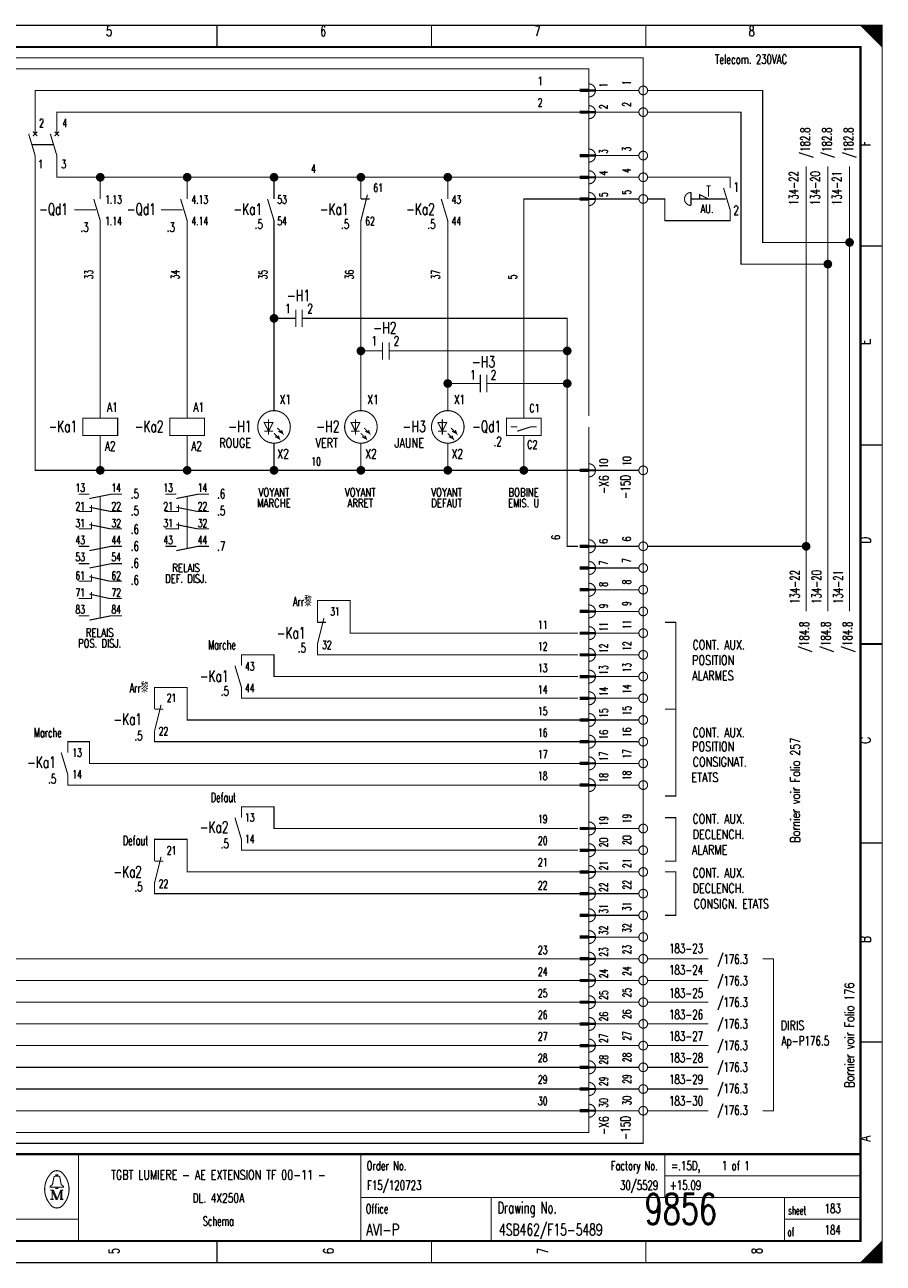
# Model space of a CAD drawing. Header units: centimetres. Extents: x 0 to 491, y -1040 to 69.
# Tile 59 of 181: x 171 to 191, y -720 to -691. Entities that reach past the tile are written whole.
import ezdxf
from ezdxf.enums import TextEntityAlignment as Align

# ---------------------------------------------------------------- set-up
doc = ezdxf.new("R2010")
doc.units = ezdxf.units.CM
doc.header["$MEASUREMENT"] = 0
doc.linetypes.add('GESTRICHELT', pattern=[3.75, 3, -0.75])
doc.layers.get('0').update_dxf_attribs({"color": 9, "linetype": 'CONTINUOUS'})
doc.layers.add('0L', color=7, linetype='CONTINUOUS')
doc.styles.get("Standard").update_dxf_attribs({"font": 'romans.shx', "bigfont": 'TXT.shx'})

# ---------------------------------------------------------------- blocks, each defined once
blk = doc.blocks.new('BCIRCLE_FILLED')
at = {"color": 0, "linetype": 'Continuous', "const_width": 1, "flags": 128}
blk.add_lwpolyline([(0.5, 0, 1), (-0.5, 0, 1)], format="xyb", close=True, dxfattribs=at)

msp = doc.modelspace()

# ---------------------------------------------------------------- linework, layer by layer
at = {"color": 0, "const_width": 0.025, "flags": 128}
for points in [[(150, -705.75), (150, -691.5), (190.5, -691.5), (190.5, -720), (150, -720), (150, -705.75)], [(190, -691.5), (190.5, -692), (190.475, -691.975), (190.475, -691.5), (190.45, -691.5), (190.45, -691.95), (190.425, -691.925), (190.425, -691.5), (190.4, -691.5), (190.4, -691.9), (190.375, -691.875), (190.375, -691.5), (190.35, -691.5), (190.35, -691.85), (190.325, -691.825)], [(190.15, -691.65), (190.15, -691.5), (190.125, -691.5), (190.125, -691.625), (190.1, -691.6), (190.1, -691.5), (190.075, -691.5), (190.075, -691.575), (190.05, -691.55), (190.05, -691.5), (190.025, -691.5), (190.025, -691.525)], [(190.325, -691.825), (190.325, -691.5), (190.3, -691.5), (190.3, -691.8), (190.275, -691.775), (190.275, -691.5), (190.25, -691.5), (190.25, -691.75), (190.225, -691.725), (190.225, -691.5), (190.2, -691.5), (190.2, -691.7), (190.175, -691.675), (190.175, -691.5), (190.15, -691.5)], [(171, -694), (171, -693), (183.55, -693)], [(184.9, -693), (183.9, -693)], [(189.75, -696.5), (187.75, -696.5), (187.75, -693), (185.1, -693)], [(171.5, -694), (171.5, -693.5), (183.55, -693.5)], [(184.9, -693.5), (183.9, -693.5)], [(189.25, -697), (187.25, -697), (187.25, -693.5), (185.1, -693.5)], [(172.5, -701.75), (171, -701.75), (171, -694.5)], [(174.5, -695), (171.5, -695), (171.5, -694.5)], [(184.9, -694.5), (183.9, -694.5)], [(188.75, -705), (188.75, -694.75)], [(189.25, -705), (189.25, -694.75)], [(189.75, -705), (189.75, -694.75)], [(172.5, -695.5), (172.5, -695)], [(174.5, -695.5), (174.5, -695), (176.5, -695)], [(176.5, -695.5), (176.5, -695), (178.5, -695)], [(178.5, -695.5), (178.5, -695), (180.5, -695)], [(180.5, -695.5), (180.5, -695), (183.55, -695)], [(184.9, -695), (183.9, -695)], [(186.3, -695.5), (186.3, -695.4), (186.5, -695.5)], [(182.25, -700.55), (182.25, -695.5), (183.55, -695.5)], [(184.9, -695.5), (183.9, -695.5)], [(172.5, -700.55), (172.5, -696)], [(174.5, -700.55), (174.5, -696)], [(176.5, -700.375), (176.5, -696)], [(178.5, -700.375), (178.5, -696)], [(180.5, -700.375), (180.5, -696)], [(176.7, -698.25), (176.5, -698.25)], [(179.45, -699), (183.25, -699), (183.25, -698.25), (177.45, -698.25)], [(178.7, -699), (178.5, -699)], [(181.7, -699.75), (183.25, -699.75), (183.25, -699)], [(183.55, -714.5), (168.75, -714.5), (168.75, -699.25)], [(183.55, -714), (169.25, -714), (169.25, -699.25)], [(183.55, -713.5), (169.75, -713.5), (169.75, -699.25)], [(183.55, -713), (170.25, -713), (170.25, -699.25)], [(180.95, -699.75), (180.5, -699.75)], [(183.5, -703.5), (183.25, -703.5), (183.25, -699.75)], [(182.25, -700.55), (182.65, -700.55), (182.65, -700.95), (181.85, -700.95), (181.85, -700.55), (182.25, -700.55)], [(176.475, -700.65), (176.275, -700.65), (176.375, -700.85), (176.475, -700.65)], [(176.575, -700.775), (176.7, -700.9), (176.675, -700.825), (176.7, -700.9), (176.6, -700.85)], [(178.475, -700.65), (178.275, -700.65), (178.375, -700.85), (178.475, -700.65)], [(178.575, -700.775), (178.7, -700.9), (178.675, -700.825), (178.7, -700.9), (178.6, -700.85)], [(180.475, -700.65), (180.275, -700.65), (180.375, -700.85), (180.475, -700.65)], [(180.575, -700.775), (180.7, -700.9), (180.675, -700.825), (180.7, -700.9), (180.6, -700.85)], [(182.1, -700.85), (182.4, -700.75), (182.55, -700.75)], [(174.5, -701.75), (172.5, -701.75), (172.5, -700.95)], [(176.5, -701.75), (174.5, -701.75), (174.5, -700.95)], [(176.5, -700.9), (176.625, -701.025), (176.6, -700.95), (176.625, -701.025), (176.525, -700.975)], [(178.5, -701.75), (176.5, -701.75), (176.5, -701.125)], [(178.5, -700.9), (178.625, -701.025), (178.6, -700.95), (178.625, -701.025), (178.525, -700.975)], [(180.5, -701.75), (178.5, -701.75), (178.5, -701.125)], [(180.5, -700.9), (180.625, -701.025), (180.6, -700.95), (180.625, -701.025), (180.525, -700.975)], [(182.25, -701.75), (180.5, -701.75), (180.5, -701.125)], [(183.55, -701.75), (182.25, -701.75), (182.25, -700.95)], [(184.9, -701.75), (183.9, -701.75)], [(183.55, -715), (167.25, -715), (167.25, -702.5), (160.3, -702.5)], [(172, -702.7), (172.3, -702.7), (172.3, -702.55)], [(172.25, -702.4), (172.75, -702.3), (173, -702.3)], [(174, -702.7), (174.3, -702.7), (174.3, -702.55)], [(174.25, -702.4), (174.75, -702.3), (175, -702.3)], [(172.25, -702.6), (172.75, -702.7), (173, -702.7)], [(174.25, -702.6), (174.75, -702.7), (175, -702.7)], [(172, -703.1), (172.3, -703.1), (172.3, -702.95)], [(172.25, -703), (172.75, -703.1), (173, -703.1)], [(174, -703.1), (174.3, -703.1), (174.3, -702.95)], [(174.25, -703), (174.75, -703.1), (175, -703.1)], [(172.25, -703.6), (172.75, -703.5), (173, -703.5)], [(174.25, -703.6), (174.75, -703.5), (175, -703.5)], [(184.9, -703.5), (183.9, -703.5)], [(188.75, -703.5), (185.1, -703.5)], [(172.25, -704), (172.75, -703.9), (173, -703.9)], [(184.9, -704), (183.9, -704)], [(172, -704.3), (172.3, -704.3), (172.3, -704.15)], [(172.25, -704.2), (172.7, -704.3), (173, -704.3)], [(183.55, -715.5), (166.75, -715.5), (166.75, -704.5), (160.8, -704.5)], [(172, -704.7), (172.3, -704.7), (172.3, -704.55)], [(184.9, -704.5), (183.9, -704.5)], [(172.25, -704.6), (172.7, -704.7), (173, -704.7)], [(183.5, -705.5), (178.25, -705.5), (178.25, -704.75), (177.5, -704.75), (177.5, -705.25)], [(172.25, -705.2), (172.75, -705.1), (173, -705.1)], [(184.9, -705), (183.9, -705)], [(185.5, -707.25), (185.75, -707.25), (185.75, -705.25), (185.5, -705.25)], [(184.9, -705.5), (183.9, -705.5)], [(183.5, -706.5), (176.5, -706.5), (176.5, -706), (175.75, -706), (175.75, -706.25)], [(183.5, -706), (177.5, -706), (177.5, -705.75)], [(184.9, -706), (183.9, -706)], [(183.55, -716), (166.25, -716), (166.25, -706.5), (161.3, -706.5)], [(184.9, -706.5), (183.9, -706.5)], [(183.55, -707.5), (174.5, -707.5), (174.5, -706.75), (173.75, -706.75), (173.75, -707.25)], [(183.5, -707), (175.75, -707), (175.75, -706.75)], [(184.9, -707), (183.9, -707)], [(185.5, -707.25), (185.75, -707.25), (185.75, -709.25), (185.5, -709.25)], [(184.9, -707.5), (183.9, -707.5)], [(183.55, -716.5), (165.75, -716.5), (165.75, -708), (162.5, -708)], [(183.55, -708.5), (172.25, -708.5), (172.25, -708), (171.75, -708), (171.75, -708.25)], [(183.55, -708), (173.75, -708), (173.75, -707.75)], [(184.9, -708), (183.9, -708)], [(184.9, -708.5), (183.9, -708.5)], [(183.55, -709), (171.75, -709), (171.75, -708.75)], [(184.9, -709), (183.9, -709)], [(183.5, -710), (176.5, -710), (176.5, -709.5), (175.75, -709.5), (175.75, -709.75)], [(185.5, -709.75), (185.75, -709.75), (185.75, -710.75), (185.5, -710.75)], [(183.55, -711), (174.5, -711), (174.5, -710.25), (173.75, -710.25), (173.75, -710.75)], [(183.5, -710.5), (175.75, -710.5), (175.75, -710.25)], [(184.9, -710), (183.9, -710)], [(184.9, -710.5), (183.9, -710.5)], [(184.9, -711), (183.9, -711)], [(185.5, -711), (185.75, -711), (185.75, -712), (185.5, -712)], [(183.55, -711.5), (173.75, -711.5), (173.75, -711.25)], [(184.9, -711.5), (183.9, -711.5)], [(184.9, -712), (183.9, -712)], [(184.9, -712.5), (183.9, -712.5)], [(184.9, -713), (183.9, -713)], [(186.5, -713), (185.1, -713)], [(187.75, -713), (188, -713), (188, -716.5), (187.75, -716.5)], [(184.9, -713.5), (183.9, -713.5)], [(186.5, -713.5), (185.1, -713.5)], [(184.9, -714), (183.9, -714)], [(186.5, -714), (185.1, -714)], [(184.9, -714.5), (183.9, -714.5)], [(186.5, -714.5), (185.1, -714.5)], [(184.9, -715), (183.9, -715)], [(186.5, -715), (185.1, -715)], [(184.9, -715.5), (183.9, -715.5)], [(186.5, -715.5), (185.1, -715.5)], [(184.9, -716), (183.9, -716)], [(186.5, -716), (185.1, -716)], [(184.9, -716.5), (183.9, -716.5)], [(186.5, -716.5), (185.1, -716.5)], [(171.48, -718.01), (171.48, -717.98), (171.52, -717.98), (171.52, -718.01)], [(171.48, -718.26), (171.35, -718.26), (171.35, -718.24), (171.4, -718.2), (171.43, -718.04)], [(171.52, -718.26), (171.65, -718.26), (171.65, -718.24), (171.6, -718.2), (171.57, -718.04)], [(171.39, -718.33), (171.39, -718.54), (171.35, -718.54)], [(171.39, -718.33), (171.48, -718.54), (171.51, -718.54)], [(190.3, -720), (190.3, -719.7), (190.275, -719.725), (190.275, -720), (190.25, -720), (190.25, -719.75), (190.225, -719.775), (190.225, -720), (190.2, -720), (190.2, -719.8), (190.175, -719.825), (190.175, -720), (190.15, -720), (190.15, -719.85), (190.125, -719.875)], [(190.475, -719.525), (190.475, -720), (190.45, -720), (190.45, -719.55), (190.425, -719.575), (190.425, -720), (190.4, -720), (190.4, -719.6), (190.375, -719.625), (190.375, -720), (190.35, -720), (190.35, -719.65), (190.325, -719.675), (190.325, -720), (190.3, -720)], [(190.125, -719.875), (190.125, -720), (190.1, -720), (190.1, -719.9), (190.075, -719.925), (190.075, -720), (190.05, -720), (190.05, -719.95), (190.025, -719.975), (190.025, -720)]]:
    msp.add_lwpolyline(points, dxfattribs=at)
at = {"color": 0, "flags": 128}
for points, const_width in [([(150, -691.5), (190.5, -691.5), (190.5, -720), (150, -720)], 0.025), ([(150.5, -692), (190, -692), (190, -719.5), (150.5, -719.5)], 0.05), ([(150.5, -692), (190, -692), (190, -719.5), (150.5, -719.5)], 0.025), ([(183.75, -693.025), (183.55, -693.025), (183.55, -692.975), (183.75, -692.975)], 0.025), ([(183.75, -693.525), (183.55, -693.525), (183.55, -693.475), (183.75, -693.475)], 0.025), ([(183.75, -694.525), (183.55, -694.525), (183.55, -694.475), (183.75, -694.475)], 0.025), ([(183.75, -695.025), (183.55, -695.025), (183.55, -694.975), (183.75, -694.975)], 0.025), ([(183.75, -695.525), (183.55, -695.525), (183.55, -695.475), (183.75, -695.475)], 0.025), ([(172.1, -700.95), (172.9, -700.95), (172.9, -700.55), (172.1, -700.55)], 0.025), ([(174.1, -700.95), (174.9, -700.95), (174.9, -700.55), (174.1, -700.55)], 0.025), ([(183.75, -701.775), (183.55, -701.775), (183.55, -701.725), (183.75, -701.725)], 0.025), ([(183.75, -703.525), (183.55, -703.525), (183.55, -703.475), (183.75, -703.475)], 0.025), ([(183.75, -704.025), (183.55, -704.025), (183.55, -703.975), (183.75, -703.975)], 0.025), ([(183.75, -704.525), (183.55, -704.525), (183.55, -704.475), (183.75, -704.475)], 0.025), ([(183.75, -705.025), (183.55, -705.025), (183.55, -704.975), (183.75, -704.975)], 0.025), ([(183.75, -705.525), (183.55, -705.525), (183.55, -705.475), (183.75, -705.475)], 0.025), ([(183.75, -706.025), (183.55, -706.025), (183.55, -705.975), (183.75, -705.975)], 0.025), ([(183.75, -706.525), (183.55, -706.525), (183.55, -706.475), (183.75, -706.475)], 0.025), ([(183.75, -707.025), (183.55, -707.025), (183.55, -706.975), (183.75, -706.975)], 0.025), ([(183.75, -707.525), (183.55, -707.525), (183.55, -707.475), (183.75, -707.475)], 0.025), ([(183.75, -708.025), (183.55, -708.025), (183.55, -707.975), (183.75, -707.975)], 0.025), ([(183.75, -708.525), (183.55, -708.525), (183.55, -708.475), (183.75, -708.475)], 0.025), ([(183.75, -709.025), (183.55, -709.025), (183.55, -708.975), (183.75, -708.975)], 0.025), ([(183.75, -710.025), (183.55, -710.025), (183.55, -709.975), (183.75, -709.975)], 0.025), ([(183.75, -710.525), (183.55, -710.525), (183.55, -710.475), (183.75, -710.475)], 0.025), ([(183.75, -711.025), (183.55, -711.025), (183.55, -710.975), (183.75, -710.975)], 0.025), ([(183.75, -711.525), (183.55, -711.525), (183.55, -711.475), (183.75, -711.475)], 0.025), ([(183.75, -712.025), (183.55, -712.025), (183.55, -711.975), (183.75, -711.975)], 0.025), ([(183.75, -712.525), (183.55, -712.525), (183.55, -712.475), (183.75, -712.475)], 0.025), ([(183.75, -713.025), (183.55, -713.025), (183.55, -712.975), (183.75, -712.975)], 0.025), ([(183.75, -713.525), (183.55, -713.525), (183.55, -713.475), (183.75, -713.475)], 0.025), ([(183.75, -714.025), (183.55, -714.025), (183.55, -713.975), (183.75, -713.975)], 0.025), ([(183.75, -714.525), (183.55, -714.525), (183.55, -714.475), (183.75, -714.475)], 0.025), ([(183.75, -715.025), (183.55, -715.025), (183.55, -714.975), (183.75, -714.975)], 0.025), ([(183.75, -715.525), (183.55, -715.525), (183.55, -715.475), (183.75, -715.475)], 0.025), ([(183.75, -716.025), (183.55, -716.025), (183.55, -715.975), (183.75, -715.975)], 0.025), ([(183.75, -716.525), (183.55, -716.525), (183.55, -716.475), (183.75, -716.475)], 0.025), ([(171.48, -718.26), (171.52, -718.26), (171.52, -718.29), (171.48, -718.29)], 0.025)]:
    msp.add_lwpolyline(points, close=True, dxfattribs=dict(at, const_width=const_width))
at = {"color": 0}
for points, const_width in [([(175.188, -691.5), (175.188, -692)], 0.025), ([(180.125, -691.5), (180.125, -692)], 0.025), ([(185.062, -691.5), (185.062, -692)], 0.025), ([(183.55, -693), (183.75, -693)], 0.025), ([(183.55, -693.5), (183.75, -693.5)], 0.025), ([(170.85, -694), (171, -694.5)], 0.025), ([(171.05, -693.95), (170.95, -694.05)], 0.025), ([(170.95, -693.95), (171.05, -694.05)], 0.025), ([(171.35, -694), (171.5, -694.5)], 0.025), ([(171.55, -693.95), (171.45, -694.05)], 0.025), ([(171.45, -693.95), (171.55, -694.05)], 0.025), ([(183.55, -694.5), (183.75, -694.5)], 0.025), ([(183.55, -695), (183.75, -695)], 0.025), ([(178.65, -695.4), (178.5, -696)], 0.025), ([(186.1, -695.35), (186.1, -695.65)], 0.025), ([(186.45, -695.2), (186.55, -695.2)], 0.025), ([(186.85, -695.25), (187, -695.75)], 0.025), ([(172.35, -695.5), (172.5, -696)], 0.025), ([(174.35, -695.5), (174.5, -696)], 0.025), ([(176.35, -695.5), (176.5, -696)], 0.025), ([(178.5, -695.5), (178.7, -695.5)], 0.025), ([(180.35, -695.5), (180.5, -696)], 0.025), ([(183.55, -695.5), (183.75, -695.5)], 0.025), ([(190.5, -696.583), (190, -696.583)], 0.025), ([(177, -698.25), (176.7, -698.25)], 0.025), ([(177, -698.05), (177, -698.45)], 0.025), ([(177.15, -698.05), (177.15, -698.45)], 0.025), ([(177.15, -698.25), (177.45, -698.25)], 0.025), ([(179, -698.8), (179, -699.2)], 0.025), ([(179.15, -698.8), (179.15, -699.2)], 0.025), ([(179, -699), (178.7, -699)], 0.025), ([(179.15, -699), (179.45, -699)], 0.025), ([(181.25, -699.55), (181.25, -699.95)], 0.025), ([(181.4, -699.55), (181.4, -699.95)], 0.025), ([(181.25, -699.75), (180.95, -699.75)], 0.025), ([(181.4, -699.75), (181.7, -699.75)], 0.025), ([(176.375, -700.575), (176.375, -700.925)], 0.025), ([(178.375, -700.575), (178.375, -700.925)], 0.025), ([(180.375, -700.575), (180.375, -700.925)], 0.025), ([(176.275, -700.85), (176.475, -700.85)], 0.025), ([(178.275, -700.85), (178.475, -700.85)], 0.025), ([(180.275, -700.85), (180.475, -700.85)], 0.025), ([(181.95, -700.75), (182.1, -700.75)], 0.025), ([(190.5, -701.167), (190, -701.167)], 0.025), ([(183.55, -701.75), (183.75, -701.75)], 0.025), ([(172, -702.3), (172.25, -702.3)], 0.025), ([(174, -702.3), (174.25, -702.3)], 0.025), ([(172, -703.5), (172.25, -703.5)], 0.025), ([(174, -703.5), (174.25, -703.5)], 0.025), ([(183.55, -703.5), (183.75, -703.5)], 0.025), ([(172, -703.9), (172.25, -703.9)], 0.025), ([(183.55, -704), (183.75, -704)], 0.025), ([(183.55, -704.5), (183.75, -704.5)], 0.025), ([(172, -705.1), (172.25, -705.1)], 0.025), ([(177.65, -705.15), (177.5, -705.75)], 0.025), ([(183.55, -705), (183.75, -705)], 0.025), ([(177.5, -705.25), (177.7, -705.25)], 0.025), ([(183.55, -705.5), (183.75, -705.5)], 0.025), ([(183.55, -706), (183.75, -706)], 0.025), ([(190, -705.75), (190.5, -705.75)], 0.05), ([(190.5, -705.75), (190, -705.75)], 0.025), ([(175.6, -706.25), (175.75, -706.75)], 0.025), ([(183.55, -706.5), (183.75, -706.5)], 0.025), ([(183.55, -707), (183.75, -707)], 0.025), ([(173.9, -707.15), (173.75, -707.75)], 0.025), ([(173.75, -707.25), (173.95, -707.25)], 0.025), ([(183.55, -707.5), (183.75, -707.5)], 0.025), ([(183.55, -708), (183.75, -708)], 0.025), ([(171.6, -708.25), (171.75, -708.75)], 0.025), ([(183.55, -708.5), (183.75, -708.5)], 0.025), ([(183.55, -709), (183.75, -709)], 0.025), ([(175.6, -709.75), (175.75, -710.25)], 0.025), ([(183.55, -710), (183.75, -710)], 0.025), ([(183.55, -710.5), (183.75, -710.5)], 0.025), ([(190.5, -710.333), (190, -710.333)], 0.025), ([(173.9, -710.65), (173.75, -711.25)], 0.025), ([(173.75, -710.75), (173.95, -710.75)], 0.025), ([(183.55, -711), (183.75, -711)], 0.025), ([(183.55, -711.5), (183.75, -711.5)], 0.025), ([(183.55, -712), (183.75, -712)], 0.025), ([(183.55, -712.5), (183.75, -712.5)], 0.025), ([(183.55, -713), (183.75, -713)], 0.025), ([(183.55, -713.5), (183.75, -713.5)], 0.025), ([(183.55, -714), (183.75, -714)], 0.025), ([(183.55, -714.5), (183.75, -714.5)], 0.025), ([(183.55, -715), (183.75, -715)], 0.025), ([(190.5, -714.917), (190, -714.917)], 0.025), ([(183.55, -715.5), (183.75, -715.5)], 0.025), ([(183.55, -716), (183.75, -716)], 0.025), ([(183.55, -716.5), (183.75, -716.5)], 0.025), ([(190, -717.5), (150.5, -717.5)], 0.05), ([(172, -717.5), (172, -719.5)], 0.025), ([(178.5, -717.5), (178.5, -719.5)], 0.025), ([(185.5, -717.5), (185.5, -718.5)], 0.025), ([(171.46, -718.01), (171.55, -718.01)], 0.025), ([(185.5, -718), (190, -718)], 0.025), ([(171.35, -718.33), (171.42, -718.33)], 0.025), ([(171.39, -718.54), (171.43, -718.54)], 0.025), ([(171.42, -718.33), (171.51, -718.54)], 0.025), ([(171.51, -718.54), (171.59, -718.33)], 0.025), ([(171.65, -718.54), (171.57, -718.54)], 0.025), ([(171.59, -718.54), (171.59, -718.33)], 0.025), ([(171.59, -718.33), (171.65, -718.33)], 0.025), ([(171.61, -718.33), (171.61, -718.54)], 0.025), ([(178.5, -718.5), (190, -718.5)], 0.025), ([(181.5, -718.5), (181.5, -719.5)], 0.025), ([(188.25, -718.5), (188.25, -719.5)], 0.025), ([(150.5, -719), (172, -719)], 0.025), ([(188.25, -719), (190, -719)], 0.025), ([(175.188, -720), (175.188, -719.5)], 0.025), ([(180.125, -720), (180.125, -719.5)], 0.025), ([(185.062, -720), (185.062, -719.5)], 0.025), ([(190.5, -719.5), (190, -720)], 0.025)]:
    msp.add_lwpolyline(points, dxfattribs=dict(at, const_width=const_width))
at = {"color": 0, "linetype": 'GESTRICHELT', "const_width": 0.025, "flags": 128}
for points in [[(156.75, -692.25), (185, -692.25), (185, -717.25), (162.5, -717.25), (162.5, -713.5), (156.75, -713.5), (156.75, -692.25)], [(157, -695), (165, -695), (165, -692.5), (183.75, -692.5), (183.75, -697.5)], [(183.75, -700.75), (183.75, -717), (165, -717), (165, -711.75), (157, -711.75), (157, -695)], [(187, -695.25), (187, -695), (185.1, -695)], [(187, -695.75), (187, -696), (185.5, -696), (185.5, -695.5), (185.1, -695.5)]]:
    msp.add_lwpolyline(points, dxfattribs=at)
at = {"color": 0, "const_width": 0.025, "flags": 128}
for points in [[(183.75, -693.15, 1), (183.75, -692.85, 1)], [(183.75, -693.65, 1), (183.75, -693.35, 1)], [(183.75, -694.65, 1), (183.75, -694.35, 1)], [(183.75, -695.15, 1), (183.75, -694.85, 1)], [(183.75, -695.65, 1), (183.75, -695.35, 1)], [(186.1, -695.35, 1), (186.1, -695.65, 1)], [(183.75, -701.9, 1), (183.75, -701.6, 1)], [(183.75, -703.65, 1), (183.75, -703.35, 1)], [(183.75, -704.15, 1), (183.75, -703.85, 1)], [(183.75, -704.65, 1), (183.75, -704.35, 1)], [(183.75, -705.15, 1), (183.75, -704.85, 1)], [(183.75, -705.65, 1), (183.75, -705.35, 1)], [(183.75, -706.15, 1), (183.75, -705.85, 1)], [(183.75, -706.65, 1), (183.75, -706.35, 1)], [(183.75, -707.15, 1), (183.75, -706.85, 1)], [(183.75, -707.65, 1), (183.75, -707.35, 1)], [(183.75, -708.15, 1), (183.75, -707.85, 1)], [(183.75, -708.65, 1), (183.75, -708.35, 1)], [(183.75, -709.15, 1), (183.75, -708.85, 1)], [(183.75, -710.15, 1), (183.75, -709.85, 1)], [(183.75, -710.65, 1), (183.75, -710.35, 1)], [(183.75, -711.15, 1), (183.75, -710.85, 1)], [(183.75, -711.65, 1), (183.75, -711.35, 1)], [(183.75, -712.15, 1), (183.75, -711.85, 1)], [(183.75, -712.65, 1), (183.75, -712.35, 1)], [(183.75, -713.15, 1), (183.75, -712.85, 1)], [(183.75, -713.65, 1), (183.75, -713.35, 1)], [(183.75, -714.15, 1), (183.75, -713.85, 1)], [(183.75, -714.65, 1), (183.75, -714.35, 1)], [(183.75, -715.15, 1), (183.75, -714.85, 1)], [(183.75, -715.65, 1), (183.75, -715.35, 1)], [(183.75, -716.15, 1), (183.75, -715.85, 1)], [(183.75, -716.65, 1), (183.75, -716.35, 1)], [(171.35, -717.961, 0.373815), (171.349, -718.657, 0.373815)], [(171.649, -717.96, 0.530775), (171.351, -717.959, 0.530775)], [(171.65, -718.66, 0.378582), (171.646, -717.956, 0.378582)], [(171.46, -718.01, 0.414214), (171.43, -718.04, 0.414214)], [(171.57, -718.04, 0.414214), (171.54, -718.01, 0.414214)], [(171.35, -718.66, 0.532213), (171.649, -718.661, 0.532213)]]:
    msp.add_lwpolyline(points, format="xyb", dxfattribs=at)
for points in [[(185.1, -693, 1), (184.9, -693, 1)], [(185.1, -693.5, 1), (184.9, -693.5, 1)], [(185.1, -694.5, 1), (184.9, -694.5, 1)], [(185.1, -695, 1), (184.9, -695, 1)], [(185.1, -695.5, 1), (184.9, -695.5, 1)], [(176.875, -700.75, 1), (176.125, -700.75, 1)], [(178.875, -700.75, 1), (178.125, -700.75, 1)], [(180.875, -700.75, 1), (180.125, -700.75, 1)], [(185.1, -701.75, 1), (184.9, -701.75, 1)], [(185.1, -703.5, 1), (184.9, -703.5, 1)], [(185.1, -704, 1), (184.9, -704, 1)], [(185.1, -704.5, 1), (184.9, -704.5, 1)], [(185.1, -705, 1), (184.9, -705, 1)], [(185.1, -705.5, 1), (184.9, -705.5, 1)], [(185.1, -706, 1), (184.9, -706, 1)], [(185.1, -706.5, 1), (184.9, -706.5, 1)], [(185.1, -707, 1), (184.9, -707, 1)], [(185.1, -707.5, 1), (184.9, -707.5, 1)], [(185.1, -708, 1), (184.9, -708, 1)], [(185.1, -708.5, 1), (184.9, -708.5, 1)], [(185.1, -709, 1), (184.9, -709, 1)], [(185.1, -710, 1), (184.9, -710, 1)], [(185.1, -710.5, 1), (184.9, -710.5, 1)], [(185.1, -711, 1), (184.9, -711, 1)], [(185.1, -711.5, 1), (184.9, -711.5, 1)], [(185.1, -712, 1), (184.9, -712, 1)], [(185.1, -712.5, 1), (184.9, -712.5, 1)], [(185.1, -713, 1), (184.9, -713, 1)], [(185.1, -713.5, 1), (184.9, -713.5, 1)], [(185.1, -714, 1), (184.9, -714, 1)], [(185.1, -714.5, 1), (184.9, -714.5, 1)], [(185.1, -715, 1), (184.9, -715, 1)], [(185.1, -715.5, 1), (184.9, -715.5, 1)], [(185.1, -716, 1), (184.9, -716, 1)], [(185.1, -716.5, 1), (184.9, -716.5, 1)]]:
    msp.add_lwpolyline(points, format="xyb", close=True, dxfattribs=at)
at = {"color": 0, "linetype": 'GESTRICHELT', "const_width": 0.025}
for points in [[(170.925, -694.25), (171.425, -694.25)], [(186.5, -695.2), (186.5, -695.45)], [(186.7, -695.5), (186.1, -695.5)], [(186.4, -695.5), (186.9, -695.5)], [(171.9, -695.75), (172.4, -695.75)], [(173.9, -695.75), (174.4, -695.75)], [(183.75, -700.5), (183.75, -697)], [(172.5, -703.55), (172.5, -702.35)], [(174.5, -703.55), (174.5, -702.35)], [(172.5, -705.15), (172.5, -703.1)]]:
    msp.add_lwpolyline(points, dxfattribs=at)
at = {"layer": '0L', "color": 0}
for points in [[(183.895, -692.975), (183.755, -692.975), (183.895, -693.025), (183.755, -693.025)], [(183.895, -693.475), (183.755, -693.475), (183.895, -693.525), (183.755, -693.525)], [(183.895, -694.475), (183.755, -694.475), (183.895, -694.525), (183.755, -694.525)], [(183.895, -694.975), (183.755, -694.975), (183.895, -695.025), (183.755, -695.025)], [(183.895, -695.475), (183.755, -695.475), (183.895, -695.525), (183.755, -695.525)], [(183.895, -701.725), (183.755, -701.725), (183.895, -701.775), (183.755, -701.775)], [(183.895, -703.475), (183.755, -703.475), (183.895, -703.525), (183.755, -703.525)], [(183.895, -703.975), (183.755, -703.975), (183.895, -704.025), (183.755, -704.025)], [(183.895, -704.475), (183.755, -704.475), (183.895, -704.525), (183.755, -704.525)], [(183.895, -704.975), (183.755, -704.975), (183.895, -705.025), (183.755, -705.025)], [(183.895, -705.475), (183.755, -705.475), (183.895, -705.525), (183.755, -705.525)], [(183.895, -705.975), (183.755, -705.975), (183.895, -706.025), (183.755, -706.025)], [(183.895, -706.475), (183.755, -706.475), (183.895, -706.525), (183.755, -706.525)], [(183.895, -706.975), (183.755, -706.975), (183.895, -707.025), (183.755, -707.025)], [(183.895, -707.475), (183.755, -707.475), (183.895, -707.525), (183.755, -707.525)], [(183.895, -707.975), (183.755, -707.975), (183.895, -708.025), (183.755, -708.025)], [(183.895, -708.475), (183.755, -708.475), (183.895, -708.525), (183.755, -708.525)], [(183.895, -708.975), (183.755, -708.975), (183.895, -709.025), (183.755, -709.025)], [(183.895, -709.975), (183.755, -709.975), (183.895, -710.025), (183.755, -710.025)], [(183.895, -710.475), (183.755, -710.475), (183.895, -710.525), (183.755, -710.525)], [(183.895, -710.975), (183.755, -710.975), (183.895, -711.025), (183.755, -711.025)], [(183.895, -711.475), (183.755, -711.475), (183.895, -711.525), (183.755, -711.525)], [(183.895, -711.975), (183.755, -711.975), (183.895, -712.025), (183.755, -712.025)], [(183.895, -712.475), (183.755, -712.475), (183.895, -712.525), (183.755, -712.525)], [(183.895, -712.975), (183.755, -712.975), (183.895, -713.025), (183.755, -713.025)], [(183.895, -713.475), (183.755, -713.475), (183.895, -713.525), (183.755, -713.525)], [(183.895, -713.975), (183.755, -713.975), (183.895, -714.025), (183.755, -714.025)], [(183.895, -714.475), (183.755, -714.475), (183.895, -714.525), (183.755, -714.525)], [(183.895, -714.975), (183.755, -714.975), (183.895, -715.025), (183.755, -715.025)], [(183.895, -715.475), (183.755, -715.475), (183.895, -715.525), (183.755, -715.525)], [(183.895, -715.975), (183.755, -715.975), (183.895, -716.025), (183.755, -716.025)], [(183.895, -716.475), (183.755, -716.475), (183.895, -716.525), (183.755, -716.525)]]:
    msp.add_solid(points, dxfattribs=at)

# ---------------------------------------------------------------- block references
at = {"color": 0, "xscale": 0.1, "yscale": 0.1, "zscale": 0.1}
for p in [(172.5, -695), (174.5, -695), (176.5, -695), (178.5, -695), (180.5, -695), (189.75, -696.5), (189.25, -697), (176.5, -698.25), (178.5, -699), (183.25, -699), (180.5, -699.75), (183.25, -699.75), (172.5, -701.75), (174.5, -701.75), (176.5, -701.75), (178.5, -701.75), (180.5, -701.75), (182.25, -701.75), (188.75, -703.5)]:
    msp.add_blockref('BCIRCLE_FILLED', p, dxfattribs=at)

# ---------------------------------------------------------------- texts
at = {"color": 0}
for s, height, width, p in [('5', 0.238, 0.672, (172.699, -691.514)), ('6', 0.238, 0.672, (177.632, -691.514)), ('7', 0.238, 0.672, (182.566, -691.514)), ('8', 0.238, 0.672, (187.499, -691.514)), ('AU.', 0.1905, 0.738667, (186.47, -695.631)), ('-H1', 0.2619, 0.709333, (177.064, -697.59)), ('-H2', 0.2619, 0.709333, (179.052, -698.336)), ('-H3', 0.2619, 0.709333, (181.323, -699.117)), ('VOYANT', 0.1905, 0.76, (176.497, -702.162)), ('VOYANT', 0.1905, 0.76, (178.484, -702.162)), ('VOYANT', 0.1905, 0.76, (180.472, -702.162)), ('BOBINE', 0.1905, 0.76, (182.246, -702.162)), ('MARCHE', 0.1905, 0.76, (176.497, -702.41)), ('ARRET', 0.1905, 0.76, (178.484, -702.41)), ('DEFAUT', 0.1905, 0.76, (180.472, -702.41)), ('EMIS. U', 0.1905, 0.741714, (182.246, -702.41)), ('RELAIS', 0.1905, 0.76, (174.474, -703.901)), ('DEF. DISJ.', 0.1905, 0.7408, (174.474, -704.149)), ('RELAIS', 0.1905, 0.76, (172.486, -705.392)), ('POS. DISJ.', 0.1905, 0.7408, (172.486, -705.64)), ('TGBT LUMIERE - AE EXTENSION TF 00-11 -', 0.21431, 0.754667, (175.219, -717.87)), ('DL. 4X250A', 0.2143, 0.712, (175.219, -718.403)), ('Schema', 0.2143, 0.626667, (175.219, -718.935))]:
    msp.add_text(s, height=height, dxfattribs=dict(at, width=width)).set_placement(p, align=Align.TOP_CENTER)
for s, height, width, p in [('Telecom. 230VAC', 0.21431, 0.669867, (186.652, -692.174)), ('1', 0.191, 0.672, (182.571, -692.685)), ('2', 0.191, 0.672, (182.571, -693.182)), ('1', 0.191, 0.672, (171.071, -694.602)), ('3', 0.191, 0.672, (171.604, -694.602)), ('4', 0.191, 0.672, (177.353, -694.708)), ('1', 0.214, 0.672, (187.078, -695.12)), ('1.13', 0.1905, 0.678, (172.61, -695.418)), ('4.13', 0.1905, 0.678, (174.597, -695.418)), ('53', 0.1905, 0.672, (176.577, -695.418)), ('43', 0.1905, 0.672, (180.588, -695.418)), ('2', 0.214, 0.672, (187.078, -695.653)), ('1.14', 0.1905, 0.678, (172.61, -695.915)), ('4.14', 0.1905, 0.678, (174.597, -695.915)), ('54', 0.1905, 0.672, (176.577, -695.915)), ('62', 0.1905, 0.672, (178.601, -695.915)), ('44', 0.1905, 0.672, (180.588, -695.915)), ('A2', 0.2143, 0.716, (172.604, -701.083)), ('A2', 0.2143, 0.716, (174.591, -701.083)), ('C2', 0.1905, 0.716, (182.328, -701.062)), ('X2', 0.2143, 0.716, (176.579, -701.26)), ('X2', 0.2143, 0.716, (178.602, -701.26)), ('X2', 0.2143, 0.716, (180.589, -701.26)), ('10', 0.1905, 0.672, (177.358, -701.452)), ('13', 0.1905, 0.672, (171.928, -702.055)), ('.5', 0.2143, 0.684, (173.203, -702.183)), ('.5', 0.2143, 0.684, (173.203, -702.183)), ('13', 0.1905, 0.672, (173.951, -702.055)), ('.6', 0.2143, 0.684, (175.191, -702.183)), ('.6', 0.2143, 0.684, (175.191, -702.183)), ('21', 0.1905, 0.672, (171.928, -702.481)), ('21', 0.1905, 0.672, (173.951, -702.481)), ('.5', 0.2143, 0.684, (173.203, -702.573)), ('.5', 0.2143, 0.684, (173.203, -702.573)), ('.5', 0.2143, 0.684, (175.191, -702.573)), ('.5', 0.2143, 0.684, (175.191, -702.573)), ('31', 0.1905, 0.672, (171.928, -702.872)), ('.6', 0.2143, 0.684, (173.203, -702.999)), ('.6', 0.2143, 0.684, (173.203, -702.999)), ('31', 0.1905, 0.672, (173.951, -702.872)), ('43', 0.1905, 0.672, (171.928, -703.262)), ('.6', 0.2143, 0.684, (173.203, -703.39)), ('.6', 0.2143, 0.684, (173.203, -703.39)), ('43', 0.1905, 0.672, (173.951, -703.262)), ('.7', 0.2143, 0.684, (175.191, -703.39)), ('.7', 0.2143, 0.684, (175.191, -703.39)), ('53', 0.1905, 0.672, (171.928, -703.652)), ('.6', 0.2143, 0.684, (173.203, -703.78)), ('.6', 0.2143, 0.684, (173.203, -703.78)), ('61', 0.1905, 0.672, (171.928, -704.078)), ('.6', 0.2143, 0.684, (173.203, -704.171)), ('.6', 0.2143, 0.684, (173.203, -704.171)), ('71', 0.1905, 0.672, (171.928, -704.469)), ('83', 0.1905, 0.672, (171.928, -704.859)), ('11', 0.1905, 0.672, (182.576, -705.214)), ('32', 0.1905, 0.672, (177.607, -705.675)), ('12', 0.1905, 0.672, (182.576, -705.711)), ('CONT. AUX.', 0.2143, 0.7408, (186.135, -705.661)), ('43', 0.1905, 0.672, (175.832, -706.172)), ('13', 0.1905, 0.672, (182.576, -706.208)), ('POSITION', 0.2143, 0.76, (186.125, -706.016)), ('ALARMES', 0.2143, 0.76, (186.125, -706.371)), ('44', 0.1905, 0.672, (175.832, -706.669)), ('14', 0.1905, 0.672, (182.576, -706.705)), ('15', 0.1905, 0.672, (182.576, -707.202)), ('22', 0.1905, 0.672, (173.845, -707.663)), ('16', 0.1905, 0.672, (182.576, -707.699)), ('CONT. AUX.', 0.2143, 0.7408, (186.135, -707.684)), ('13', 0.1905, 0.672, (171.857, -708.16)), ('17', 0.1905, 0.672, (182.576, -708.195)), ('POSITION', 0.2143, 0.76, (186.125, -708.004)), ('CONSIGNAT.', 0.2143, 0.7536, (186.14, -708.359)), ('14', 0.1905, 0.672, (171.857, -708.657)), ('18', 0.1905, 0.672, (182.576, -708.692)), ('ETATS', 0.2143, 0.76, (186.11, -708.714)), ('13', 0.1905, 0.672, (175.832, -709.651)), ('19', 0.1905, 0.672, (182.576, -709.686)), ('CONT. AUX.', 0.2143, 0.7408, (186.135, -709.672)), ('14', 0.1905, 0.672, (175.832, -710.147)), ('20', 0.1905, 0.672, (182.576, -710.183)), ('DECLENCH.', 0.2143, 0.752889, (186.137, -710.027)), ('ALARME', 0.2143, 0.76, (186.119, -710.382)), ('21', 0.1905, 0.672, (182.576, -710.68)), ('CONT. AUX.', 0.2143, 0.7408, (186.135, -710.914)), ('22', 0.1905, 0.672, (173.845, -711.177)), ('22', 0.1905, 0.672, (182.576, -711.212)), ('DECLENCH.', 0.2143, 0.752889, (186.137, -711.269)), ('CONSIGN. ETATS', 0.21431, 0.750857, (186.161, -711.624)), ('23', 0.1905, 0.672, (182.576, -712.703)), ('/176.3', 0.2143, 0.68, (186.708, -712.902)), ('24', 0.1905, 0.672, (182.576, -713.2)), ('/176.3', 0.2143, 0.68, (186.708, -713.399)), ('25', 0.1905, 0.672, (182.576, -713.697)), ('/176.3', 0.2143, 0.68, (186.708, -713.895)), ('26', 0.1905, 0.672, (182.576, -714.194)), ('/176.3', 0.2143, 0.68, (186.708, -714.392)), ('DIRIS', 0.2143, 0.76, (188.164, -714.428)), ('27', 0.1905, 0.672, (182.576, -714.69)), ('Ap-P176.5', 0.2143, 0.688889, (188.181, -714.783)), ('/176.3', 0.2143, 0.68, (186.708, -714.889)), ('28', 0.1905, 0.672, (182.576, -715.187)), ('/176.3', 0.2143, 0.68, (186.708, -715.386)), ('29', 0.1905, 0.672, (182.576, -715.684)), ('/176.3', 0.2143, 0.68, (186.708, -715.883)), ('30', 0.1905, 0.672, (182.576, -716.181)), ('/176.3', 0.2143, 0.68, (186.708, -716.38)), ('Order No.', 0.2143, 0.656889, (178.633, -717.658)), ('=.15D,    1 of 1', 0.21431, 0.682, (185.643, -717.658)), ('Office', 0.2143, 0.626667, (178.615, -718.651)), ('Drawing No.', 0.26194, 0.646545, (181.643, -718.602)), ('sheet', 0.1905, 0.6, (188.338, -718.701)), ('of', 0.1905, 0.6, (188.323, -719.198))]:
    msp.add_text(s, height=height, dxfattribs=dict(at, width=width)).set_placement(p, align=Align.TOP_LEFT)
for s, height, width, p in [('1', 0.191, 0.672, (183.99, -692.934)), ('2', 0.191, 0.672, (183.99, -693.431)), ('/182.8', 0.2143, 0.68, (188.624, -694.552)), ('/182.8', 0.2143, 0.68, (189.121, -694.552)), ('/182.8', 0.2143, 0.68, (189.618, -694.552)), ('F', 0.238, 0.76, (189.991, -694.283)), ('3', 0.191, 0.672, (183.99, -694.46)), ('4', 0.191, 0.672, (183.99, -694.957)), ('5', 0.191, 0.672, (183.99, -695.454)), ('E', 0.238, 0.76, (189.991, -698.861)), ('10', 0.1905, 0.672, (183.995, -701.7)), ('6', 0.191, 0.672, (183.99, -703.439)), ('D', 0.238, 0.76, (189.992, -703.439)), ('7', 0.191, 0.672, (183.99, -703.936)), ('8', 0.191, 0.672, (183.99, -704.433)), ('9', 0.191, 0.672, (183.99, -704.93)), ('11', 0.1905, 0.672, (183.995, -705.463)), ('12', 0.1905, 0.672, (183.995, -705.959)), ('13', 0.1905, 0.672, (183.995, -706.456)), ('14', 0.1905, 0.672, (183.995, -706.953)), ('15', 0.1905, 0.672, (183.995, -707.45)), ('16', 0.1905, 0.672, (183.995, -707.947)), ('C', 0.238, 0.76, (189.992, -708.053)), ('17', 0.1905, 0.672, (183.995, -708.444)), ('Bornier voir Folio 257', 0.21431, 0.76, (188.394, -710.325)), ('18', 0.1905, 0.672, (183.995, -708.941)), ('19', 0.1905, 0.672, (183.995, -709.934)), ('20', 0.1905, 0.672, (183.995, -710.431)), ('21', 0.1905, 0.672, (183.995, -710.964)), ('22', 0.1905, 0.672, (183.995, -711.461)), ('31', 0.1905, 0.672, (183.995, -711.958)), ('32', 0.1905, 0.672, (183.995, -712.454)), ('B', 0.238, 0.76, (189.991, -712.632)), ('23', 0.1905, 0.672, (183.995, -712.951)), ('24', 0.1905, 0.672, (183.995, -713.448)), ('25', 0.1905, 0.672, (183.995, -713.945)), ('Bornier voir Folio 176', 0.21431, 0.76, (189.64, -715.969)), ('26', 0.1905, 0.672, (183.995, -714.442)), ('27', 0.1905, 0.672, (183.995, -714.939)), ('28', 0.1905, 0.672, (183.995, -715.436)), ('29', 0.1905, 0.672, (183.995, -715.933)), ('30', 0.1905, 0.672, (183.995, -716.43)), ('A', 0.238, 0.76, (189.991, -717.21))]:
    msp.add_text(s, height=height, rotation=90, dxfattribs=dict(at, width=width)).set_placement(p, align=Align.TOP_LEFT)
for s, height, width, p in [('1', 0.191, 0.672, (184.771, -692.879)), ('2', 0.191, 0.672, (184.771, -693.376)), ('3', 0.191, 0.672, (184.771, -694.405)), ('4', 0.191, 0.672, (184.771, -694.902)), ('5', 0.191, 0.672, (184.771, -695.399)), ('33', 0.1905, 0.672, (172.389, -697.351)), ('34', 0.1905, 0.672, (174.377, -697.351)), ('35', 0.1905, 0.672, (176.4, -697.351)), ('36', 0.1905, 0.672, (178.388, -697.351)), ('37', 0.1905, 0.672, (180.375, -697.351)), ('5', 0.191, 0.672, (182.145, -697.351)), ('10', 0.1905, 0.672, (184.776, -701.646)), ('6', 0.191, 0.672, (183.139, -703.349)), ('6', 0.191, 0.672, (184.771, -703.385)), ('7', 0.191, 0.672, (184.771, -703.882)), ('134-22', 0.2143, 0.676, (188.663, -704.827)), ('134-20', 0.2143, 0.676, (189.16, -704.827)), ('134-21', 0.2143, 0.676, (189.657, -704.827)), ('8', 0.191, 0.672, (184.771, -704.378)), ('9', 0.191, 0.672, (184.771, -704.875)), ('11', 0.1905, 0.672, (184.776, -705.408)), ('12', 0.1905, 0.672, (184.776, -705.905)), ('13', 0.1905, 0.672, (184.776, -706.401)), ('14', 0.1905, 0.672, (184.776, -706.898)), ('15', 0.1905, 0.672, (184.776, -707.395)), ('16', 0.1905, 0.672, (184.776, -707.892)), ('17', 0.1905, 0.672, (184.776, -708.389)), ('18', 0.1905, 0.672, (184.776, -708.886)), ('19', 0.1905, 0.672, (184.776, -709.88)), ('20', 0.1905, 0.672, (184.776, -710.377)), ('21', 0.1905, 0.672, (184.776, -710.909)), ('22', 0.1905, 0.672, (184.776, -711.406)), ('31', 0.1905, 0.672, (184.776, -711.903)), ('32', 0.1905, 0.672, (184.776, -712.4)), ('23', 0.1905, 0.672, (184.776, -712.896)), ('24', 0.1905, 0.672, (184.776, -713.393)), ('25', 0.1905, 0.672, (184.776, -713.89)), ('26', 0.1905, 0.672, (184.776, -714.387)), ('27', 0.1905, 0.672, (184.776, -714.884)), ('28', 0.1905, 0.672, (184.776, -715.381)), ('29', 0.1905, 0.672, (184.776, -715.878)), ('30', 0.1905, 0.672, (184.776, -716.375))]:
    msp.add_text(s, height=height, rotation=90, dxfattribs=dict(at, width=width)).set_placement(p, align=Align.BOTTOM_LEFT)
for s, height, width, p in [('2', 0.191, 0.672, (171.093, -693.904)), ('4', 0.191, 0.672, (171.626, -693.904)), ('61', 0.1905, 0.672, (178.787, -695.394)), ('2', 0.214, 0.672, (177.269, -698.194)), ('2', 0.214, 0.672, (179.256, -698.939)), ('2', 0.214, 0.672, (181.492, -699.72)), ('A1', 0.2143, 0.716, (172.653, -700.465)), ('A1', 0.2143, 0.716, (174.641, -700.465)), ('X1', 0.2143, 0.716, (176.628, -700.288)), ('X1', 0.2143, 0.716, (178.651, -700.288)), ('X1', 0.2143, 0.716, (180.639, -700.288)), ('C1', 0.1905, 0.716, (182.378, -700.47)), ('31', 0.1905, 0.672, (177.793, -705.154)), ('21', 0.1905, 0.672, (174.031, -707.142)), ('21', 0.1905, 0.672, (174.031, -710.656)), ('F15/120723', 0.2143, 0.6832, (178.639, -718.389)), ('+15.09', 0.2143, 0.68, (185.611, -718.389)), ('9856', 0.7, 0.6928, (185.033, -719.322)), ('183', 0.2143, 0.672, (189.177, -718.921)), ('AVI-P', 0.2619, 0.7472, (178.624, -719.449)), ('4SB462/F15-5489', 0.26194, 0.6928, (181.679, -719.449)), ('184', 0.2143, 0.672, (189.177, -719.418))]:
    msp.add_text(s, height=height, dxfattribs=dict(at, width=width)).set_placement(p, align=Align.BOTTOM_LEFT)
for s, width, p in [('134-22', 0.676, (188.635, -694.858)), ('134-20', 0.676, (189.132, -694.858)), ('134-21', 0.676, (189.629, -694.858)), ('-15D', 0.7, (184.766, -701.849)), ('-15D', 0.7, (184.766, -716.614))]:
    msp.add_text(s, height=0.2143, rotation=90, dxfattribs=dict(at, width=width)).set_placement(p, align=Align.BOTTOM_RIGHT)
for s, height, width, p in [('-Qd1', 0.2619, 0.682, (171.756, -695.603)), ('-Qd1', 0.2619, 0.682, (173.779, -695.603)), ('-Ka1', 0.2619, 0.682, (176.229, -695.603)), ('-Ka1', 0.2619, 0.682, (178.216, -695.603)), ('-Ka2', 0.2619, 0.682, (180.204, -695.603)), ('.5', 0.2143, 0.684, (176.243, -695.972)), ('.5', 0.2143, 0.684, (176.243, -695.972)), ('.5', 0.2143, 0.684, (178.23, -695.972)), ('.5', 0.2143, 0.684, (178.23, -695.972)), ('.5', 0.2143, 0.684, (180.218, -695.972)), ('.5', 0.2143, 0.684, (180.218, -695.972)), ('.3', 0.2143, 0.684, (172.232, -696.043)), ('.3', 0.2143, 0.684, (172.232, -696.043)), ('.3', 0.2143, 0.684, (174.22, -696.043)), ('.3', 0.2143, 0.684, (174.22, -696.043)), ('-Ka1', 0.2619, 0.682, (171.97, -700.607)), ('-Ka2', 0.2619, 0.682, (173.957, -700.607)), ('-H1', 0.2619, 0.709333, (175.985, -700.607)), ('-H2', 0.2619, 0.709333, (178.009, -700.607)), ('-H3', 0.2619, 0.709333, (179.996, -700.607)), ('-Qd1', 0.2619, 0.682, (181.729, -700.607)), ('ROUGE', 0.2143, 0.76, (175.974, -701.012)), ('VERT', 0.2143, 0.76, (177.969, -701.012)), ('JAUNE', 0.2143, 0.76, (179.952, -701.012)), ('.2', 0.2143, 0.684, (181.744, -700.976)), ('.2', 0.2143, 0.684, (181.744, -700.976)), ('14', 0.1905, 0.672, (172.976, -702.055)), ('14', 0.1905, 0.672, (174.963, -702.055)), ('22', 0.1905, 0.672, (172.976, -702.481)), ('22', 0.1905, 0.672, (174.963, -702.481)), ('32', 0.1905, 0.672, (172.976, -702.872)), ('32', 0.1905, 0.672, (174.963, -702.872)), ('44', 0.1905, 0.672, (172.976, -703.262)), ('44', 0.1905, 0.672, (174.963, -703.262)), ('54', 0.1905, 0.672, (172.976, -703.652)), ('62', 0.1905, 0.672, (172.976, -704.078)), ('72', 0.1905, 0.672, (172.976, -704.469)), ('Arr黎', 0.2143, 0.632, (177.369, -704.667)), ('84', 0.1905, 0.672, (172.976, -704.859)), ('-Ka1', 0.2619, 0.682, (177.222, -705.363)), ('Marche', 0.2143, 0.626667, (175.622, -705.661)), ('.5', 0.2143, 0.684, (177.237, -705.732)), ('.5', 0.2143, 0.684, (177.237, -705.732)), ('-Ka1', 0.2619, 0.682, (175.448, -706.357)), ('Arr黎', 0.2143, 0.632, (173.607, -706.655)), ('.5', 0.2143, 0.684, (175.462, -706.726)), ('.5', 0.2143, 0.684, (175.462, -706.726)), ('-Ka1', 0.2619, 0.682, (173.46, -707.351)), ('Marche', 0.2143, 0.626667, (171.611, -707.684)), ('.5', 0.2143, 0.684, (173.474, -707.755)), ('.5', 0.2143, 0.684, (173.474, -707.755)), ('-Ka1', 0.2619, 0.682, (171.473, -708.344)), ('.5', 0.2143, 0.684, (171.487, -708.749)), ('.5', 0.2143, 0.684, (171.487, -708.749)), ('Defaut', 0.2143, 0.626667, (175.625, -709.175)), ('-Ka2', 0.2619, 0.682, (175.448, -709.835)), ('Defaut', 0.2143, 0.626667, (173.602, -710.169)), ('.5', 0.2143, 0.684, (175.462, -710.24)), ('.5', 0.2143, 0.684, (175.462, -710.24)), ('-Ka2', 0.2619, 0.682, (173.46, -710.864)), ('.5', 0.2143, 0.684, (173.474, -711.233)), ('.5', 0.2143, 0.684, (173.474, -711.233)), ('183-23', 0.2143, 0.676, (186.378, -712.653)), ('183-24', 0.2143, 0.676, (186.378, -713.15)), ('183-25', 0.2143, 0.676, (186.378, -713.682)), ('183-26', 0.2143, 0.676, (186.378, -714.179)), ('183-27', 0.2143, 0.676, (186.378, -714.676)), ('183-28', 0.2143, 0.676, (186.378, -715.173)), ('183-29', 0.2143, 0.676, (186.378, -715.67)), ('183-30', 0.2143, 0.676, (186.378, -716.167)), ('Factory No.', 0.21431, 0.646545, (185.335, -717.658))]:
    msp.add_text(s, height=height, dxfattribs=dict(at, width=width)).set_placement(p, align=Align.TOP_RIGHT)
for s, height, width, p in [('1', 0.214, 0.672, (176.883, -698.194)), ('1', 0.214, 0.672, (178.871, -698.939)), ('1', 0.214, 0.672, (181.142, -699.72)), ('30/5529', 0.2143, 0.675429, (185.346, -718.389))]:
    msp.add_text(s, height=height, dxfattribs=dict(at, width=width)).set_placement(p, align=Align.BOTTOM_RIGHT)
for s, width, p in [('-X6', 0.709333, (183.985, -701.864)), ('/184.8', 0.68, (188.599, -705.235)), ('/184.8', 0.68, (189.096, -705.235)), ('/184.8', 0.68, (189.593, -705.235)), ('-X6', 0.709333, (183.985, -716.628))]:
    msp.add_text(s, height=0.2143, rotation=90, dxfattribs=dict(at, width=width)).set_placement(p, align=Align.TOP_RIGHT)
at = {"color": 0, "width": 0.672}
for s, p in [('5', (172.699, -719.73)), ('6', (177.632, -719.73)), ('7', (182.566, -719.73)), ('8', (187.499, -719.73))]:
    msp.add_text(s, height=0.238, rotation=90, dxfattribs=at).set_placement(p, align=Align.TOP_CENTER)

doc.saveas('drawing.dxf')
